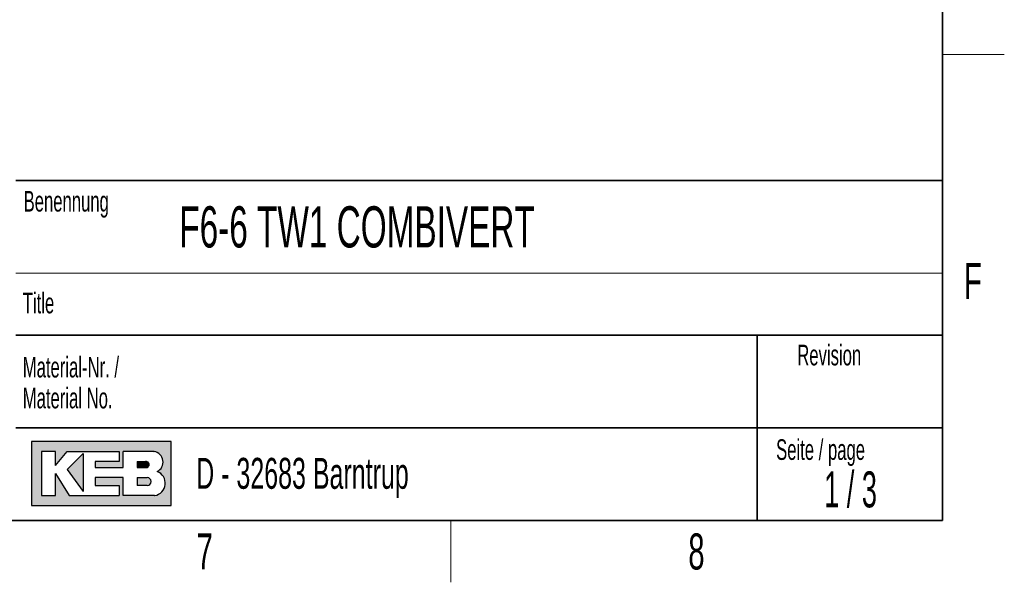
# Model space of a CAD drawing. Header units: millimetres. Extents: x 5 to 418, y 2 to 292.
# Tile 44 of 61: x 318 to 414, y 6 to 61. Entities that reach past the tile are written whole.
import ezdxf

# ---------------------------------------------------------------- set-up
doc = ezdxf.new("R2010")
doc.units = ezdxf.units.MM
doc.layers.add('SLD-0', color=7, linetype='Continuous')
doc.styles.add('SLDTEXTSTYLE1', font='TXT', dxfattribs={"width": 0.605})
doc.styles.add('SLDTEXTSTYLE2', font='TXT', dxfattribs={"width": 0.563})

msp = doc.modelspace()

# ---------------------------------------------------------------- hatches: boundary and pattern name
at = {"linetype": 'Continuous'}
h = msp.add_hatch(color=7, dxfattribs=at)
h.paths.add_polyline_path([(319.519086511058, 13.45626988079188), (333.083981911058, 13.45626988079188), (333.083981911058, 19.65736492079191), (319.519086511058, 19.65736492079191)], flags=0)
edge = h.paths.add_edge_path(flags=0)
edge.add_arc((331.3188604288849, 15.61738520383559), 1.20464082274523, -81.72003226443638, 70.1709600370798, ccw=False)
edge.add_line((331.4923410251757, 14.42530131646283), (331.480008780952, 14.42519098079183))
edge.add_line((331.480008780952, 14.42519098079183), (328.4331606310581, 14.42519098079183))
edge.add_line((328.4331606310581, 14.42519098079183), (328.4331606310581, 16.16924896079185))
edge.add_line((328.4331606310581, 16.16924896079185), (325.7201815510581, 16.16924896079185))
edge.add_line((325.7201815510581, 16.16924896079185), (325.7201815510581, 15.39411208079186))
edge.add_line((325.7201815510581, 15.39411208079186), (328.0455921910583, 15.39411208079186))
edge.add_line((328.0455921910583, 15.39411208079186), (328.0455921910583, 14.42519098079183))
edge.add_line((328.0455921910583, 14.42519098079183), (323.2009866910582, 14.42519098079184))
edge.add_line((323.2009866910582, 14.42519098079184), (321.8444971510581, 16.55681740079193))
edge.add_line((321.8444971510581, 16.55681740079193), (321.8444971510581, 14.42519098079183))
edge.add_line((321.8444971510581, 14.42519098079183), (320.4880076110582, 14.42519098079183))
edge.add_line((320.4880076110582, 14.42519098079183), (320.4880076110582, 18.68844382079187))
edge.add_line((320.4880076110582, 18.68844382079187), (321.8444971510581, 18.68844382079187))
edge.add_line((321.8444971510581, 18.68844382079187), (321.8444971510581, 17.33195428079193))
edge.add_line((321.8444971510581, 17.33195428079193), (323.0072024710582, 18.68844382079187))
edge.add_line((323.0072024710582, 18.68844382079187), (328.0455921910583, 18.68844382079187))
edge.add_line((328.0455921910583, 18.68844382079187), (328.0455921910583, 17.71952272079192))
edge.add_line((328.0455921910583, 17.71952272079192), (325.7201815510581, 17.71952272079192))
edge.add_line((325.7201815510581, 17.71952272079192), (325.7201815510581, 17.13817006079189))
edge.add_line((325.7201815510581, 17.13817006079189), (328.4331606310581, 17.13817006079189))
edge.add_line((328.4331606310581, 17.13817006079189), (328.4331606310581, 18.68844382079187))
edge.add_line((328.4331606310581, 18.68844382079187), (331.4242487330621, 18.68844382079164))
edge.add_line((331.4242487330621, 18.68844382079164), (331.4256482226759, 18.68844382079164))
edge.add_line((331.4256482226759, 18.68844382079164), (331.4259454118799, 18.68845828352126))
edge.add_arc((331.2860949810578, 17.67430640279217), 1.023749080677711, -64.45894120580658, 82.14849338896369, ccw=False)
msp.add_hatch(color=7, dxfattribs=at).paths.add_polyline_path([(324.5574762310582, 14.81275942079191), (324.557476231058, 18.49465960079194), (323.0072024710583, 16.94438584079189)], flags=0)
h = msp.add_hatch(color=7, dxfattribs=at)
edge = h.paths.add_edge_path(flags=0)
edge.add_line((329.7896501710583, 17.13817006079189), (330.6013652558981, 17.13817006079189))
edge.add_arc((330.6568434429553, 17.42884639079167), 0.2959232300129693, 259.1945394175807, 460.8054605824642)
edge.add_line((330.6013652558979, 17.71952272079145), (329.7896501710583, 17.71952272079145))
edge.add_line((329.7896501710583, 17.71952272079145), (329.7896501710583, 17.13817006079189))
h = msp.add_hatch(color=7, dxfattribs=at)
edge = h.paths.add_edge_path(flags=0)
edge.add_line((329.7896501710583, 15.39411208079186), (330.7588584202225, 15.39411208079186))
edge.add_arc((330.7588584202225, 15.78168052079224), 0.3875684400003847, 270.0000000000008, 450.0000000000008)
edge.add_line((330.7588584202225, 16.16924896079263), (330.7386620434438, 16.16924896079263))
edge.add_line((330.7386620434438, 16.16924896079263), (329.7896501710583, 16.16924896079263))
edge.add_line((329.7896501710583, 16.16924896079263), (329.7896501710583, 15.39411208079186))

# ---------------------------------------------------------------- linework, layer by layer
at = {"layer": 'SLD-0', "lineweight": 35}
for p, q in [((408, 12), (408, 282.5)), ((318, 45), (408, 45)), ((408, 45), (408, 12)), ((408, 30), (318, 30)), ((390, 12), (390, 30)), ((318, 21), (390, 21)), ((390, 21), (408, 21)), ((26, 12), (408, 12))]:
    msp.add_line(p, q, dxfattribs=at)
at = {"layer": 'SLD-0', "lineweight": 18}
for p, q in [((408, 57.25), (414, 57.25)), ((360.25, 6), (360.25, 12))]:
    msp.add_line(p, q, dxfattribs=at)
at = {"layer": 'SLD-0', "color": 7, "linetype": 'Continuous', "lineweight": 18}
msp.add_line((318, 36), (408, 36), dxfattribs=at)
at = {"layer": 'SLD-0', "linetype": 'Continuous'}
for p, q in [((333.0839819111, 19.6573649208), (319.5190865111, 19.6573649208)), ((319.5190865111, 19.6573649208), (319.5190865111, 13.4562698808)), ((333.0839819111, 13.4562698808), (333.0839819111, 19.6573649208)), ((321.8444971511, 18.6884438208), (320.4880076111, 18.6884438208)), ((320.4880076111, 18.6884438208), (320.4880076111, 14.4251909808)), ((321.8444971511, 17.3319542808), (323.0072024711, 18.6884438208)), ((321.8444971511, 17.3319542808), (321.8444971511, 18.6884438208)), ((323.0072024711, 18.6884438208), (328.0455921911, 18.6884438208)), ((324.5574762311, 18.4946596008), (323.0072024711, 16.9443858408)), ((324.5574762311, 18.4946596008), (324.5574762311, 14.8127594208)), ((328.0455921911, 18.6884438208), (328.0455921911, 17.7195227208)), ((331.4242487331, 18.6884438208), (328.4331606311, 18.6884438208)), ((328.4331606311, 17.1381700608), (328.4331606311, 18.6884438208)), ((331.4242487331, 18.6884438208), (331.4256482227, 18.6884438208)), ((331.4256482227, 18.6884438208), (331.4259454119, 18.6884582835)), ((325.7201815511, 17.7195227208), (325.7201815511, 17.1381700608)), ((328.0455921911, 17.7195227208), (325.7201815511, 17.7195227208)), ((329.7896501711, 17.7195227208), (330.6013652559, 17.7195227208)), ((329.7896501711, 17.7195227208), (329.7896501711, 17.1381700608)), ((321.8444971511, 14.4251909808), (321.8444971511, 16.5568174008)), ((321.8444971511, 16.5568174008), (323.2009866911, 14.4251909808)), ((323.0072024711, 16.9443858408), (324.5574762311, 14.8127594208)), ((325.7201815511, 17.1381700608), (328.4331606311, 17.1381700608)), ((329.7896501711, 17.1381700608), (330.6013652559, 17.1381700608)), ((325.7201815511, 16.1692489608), (325.7201815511, 15.3941120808)), ((328.4331606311, 16.1692489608), (325.7201815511, 16.1692489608)), ((325.7201815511, 15.3941120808), (328.0455921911, 15.3941120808)), ((328.0455921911, 15.3941120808), (328.0455921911, 14.4251909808)), ((328.4331606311, 14.4251909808), (328.4331606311, 16.1692489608)), ((329.7896501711, 16.1692489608), (330.7588584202, 16.1692489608)), ((329.7896501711, 16.1692489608), (329.7896501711, 15.3941120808)), ((330.7588584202, 15.3941120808), (329.7896501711, 15.3941120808)), ((330.7386620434, 16.1692489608), (330.7588584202, 16.1692489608)), ((320.4880076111, 14.4251909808), (321.8444971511, 14.4251909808)), ((323.2009866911, 14.4251909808), (328.0455921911, 14.4251909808)), ((331.480008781, 14.4251909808), (328.4331606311, 14.4251909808)), ((331.480008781, 14.4251909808), (331.4923410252, 14.4253013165)), ((319.5190865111, 13.4562698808), (333.0839819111, 13.4562698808))]:
    msp.add_line(p, q, dxfattribs=at)
at = {"layer": 'SLD-0'}
for p, q in [((331.4242487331, 18.6884438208), (331.4256482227, 18.6884438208)), ((331.4256482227, 18.6884438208), (331.4259454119, 18.6884582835)), ((331.480008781, 14.4251909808), (331.4923410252, 14.4253013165))]:
    msp.add_line(p, q, dxfattribs=at)
at = {"layer": 'SLD-0', "color": 7, "linetype": 'Continuous', "lineweight": 35}
msp.add_line((408, 12), (318, 12), dxfattribs=at)
at = {"layer": 'SLD-0', "linetype": 'Continuous'}
for centre, radius, start, end in [((331.2860949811, 17.6743064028), 1.023749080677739, 295.5410587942, 82.148493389), ((330.656843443, 17.4288463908), 0.2959232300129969, 259.1945394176, 100.8054605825), ((331.3188604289, 15.6173852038), 1.204640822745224, 278.2799677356, 70.1709600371), ((330.7588584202, 15.7816805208), 0.3875684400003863, 270, 90)]:
    msp.add_arc(centre, radius, start, end, dxfattribs=at)

# ---------------------------------------------------------------- texts
at = {"layer": 'SLD-0'}
for s, insert, char_height, attachment_point, style in [('Benennung', (318.7636716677, 43.9908879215), 2, 1, 'SLDTEXTSTYLE1'), ('F6-6 TW1 COMBIVERT', (333.8826865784, 42.5045192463), 4, 1, 'SLDTEXTSTYLE1'), ('F', (410.9536166, 37.0010772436), 3.5, 2, 'SLDTEXTSTYLE1'), ('Title', (318.6797653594, 34.1107265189), 2, 1, 'SLDTEXTSTYLE1'), ('Revision', (393.8965220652, 29.0591225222), 2, 1, 'SLDTEXTSTYLE1'), ('Material-Nr. /', (318.6797653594, 27.8878268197), 2, 1, 'SLDTEXTSTYLE1'), ('Material No.', (318.6797653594, 24.8878267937), 2, 1, 'SLDTEXTSTYLE1'), ('Seite / page', (391.8390568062, 19.8830679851), 2, 1, 'SLDTEXTSTYLE1'), ('D - 32683 Barntrup', (335.5202035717, 18.0786992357), 3, 1, 'SLDTEXTSTYLE1'), ('1 / 3', (399.068396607, 16.7706515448), 3.5, 2, 'SLDTEXTSTYLE2'), ('7', (336.3527123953, 10.7429955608), 3.5, 2, 'SLDTEXTSTYLE1'), ('8', (384.1027123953, 10.7429955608), 3.5, 2, 'SLDTEXTSTYLE1')]:
    msp.add_mtext(s, dxfattribs=dict(at, insert=insert, char_height=char_height, attachment_point=attachment_point, style=style))

doc.saveas('drawing.dxf')
